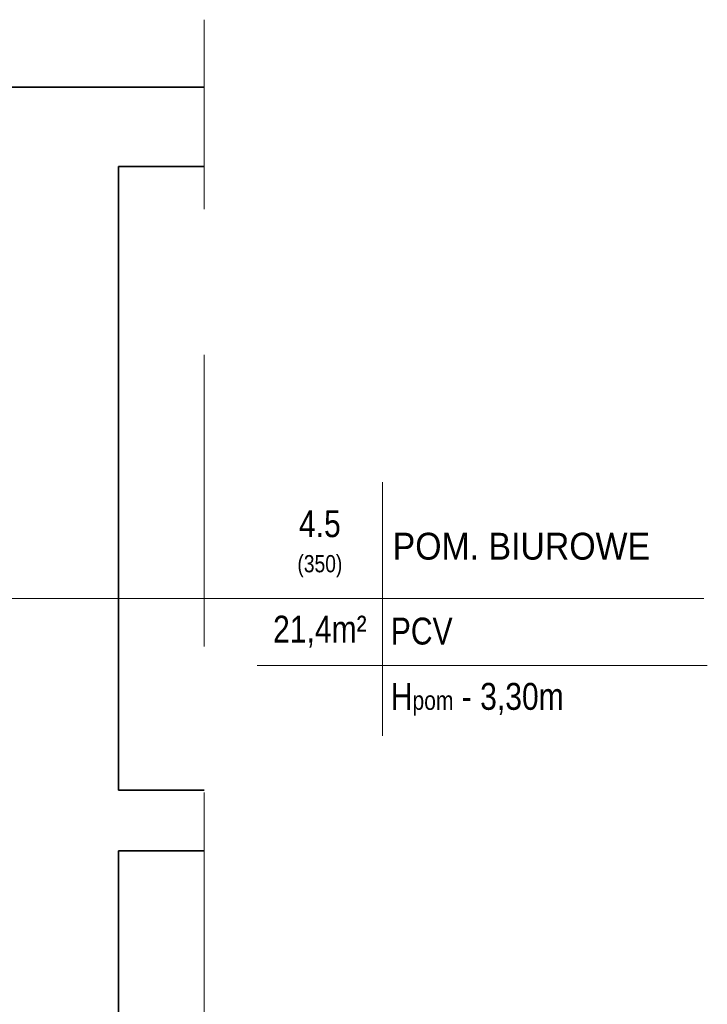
# Model space of a CAD drawing. Header units: millimetres. Extents: x 402 to 79005, y -7782 to 89952.
# Tile 26 of 256: x 27716 to 28315, y 9623 to 10480. Entities that reach past the tile are written whole.
import ezdxf

# ---------------------------------------------------------------- set-up
doc = ezdxf.new("R2010")
doc.units = ezdxf.units.MM
doc.header["$LTSCALE"] = 10
doc.linetypes.add('DASHED', pattern=[19.05, 12.7, -6.35])
doc.layers.add('01_ściany', color=253, linetype='Continuous', lineweight=35)
doc.layers.add('05-03_opis', color=253, linetype='Continuous', lineweight=5)
doc.styles.add('ariel', font='ARIAL.TTF', dxfattribs={"width": 0.8})

msp = doc.modelspace()

# ---------------------------------------------------------------- linework, layer by layer
at = {"layer": '01_ściany'}
for p, q in [((27876.9, 10421.46), (27059.08, 10421.46)), ((27802.17, 9809.36), (27802.17, 10352.46)), ((27802.17, 10352.46), (27876.9, 10352.46)), ((27876.9, 9809.36), (27802.17, 9809.36)), ((27802.17, 9539.56), (27802.17, 9756.56)), ((27876.9, 9756.56), (27802.17, 9756.56))]:
    msp.add_line(p, q, dxfattribs=at)
at = {"layer": '05-03_opis', "linetype": 'DASHED', "ltscale": 2}
msp.add_line((27876.9, 6505.36), (27876.9, 10480.36), dxfattribs=at)
at = {"layer": '05-03_opis'}
for p, q in [((28032.06, 10077.43), (28032.06, 9856.53)), ((27122.73, 9976.3), (28311.72, 9976.3)), ((27923.14, 9917.94), (28314.87, 9917.94))]:
    msp.add_line(p, q, dxfattribs=at)

# ---------------------------------------------------------------- texts
at = {"layer": '05-03_opis', "style": 'ariel'}
for s, insert, char_height, width, attachment_point in [('4.5\\P{\\H0.6404x;(350)}', (27977.6, 10023.8), 23.4234, 108.9126, 5), ('{\\W0.9;POM. BIUROWE}', (28040.97, 10021.61), 23.4234, 356.6375, 4), ('21,4m²', (27977.6, 9947.39), 23.423, 108.9126, 5), (' PCV', (28032.06, 9947.67), 23.423, 322.789, 4), (' H{\\H0.7x;pom\\H1.429x; - 3,30m}', (28032.06, 9888.48), 23.4234, 322.789, 4)]:
    msp.add_mtext(s, dxfattribs=dict(at, insert=insert, char_height=char_height, width=width, attachment_point=attachment_point))

doc.saveas('drawing.dxf')
